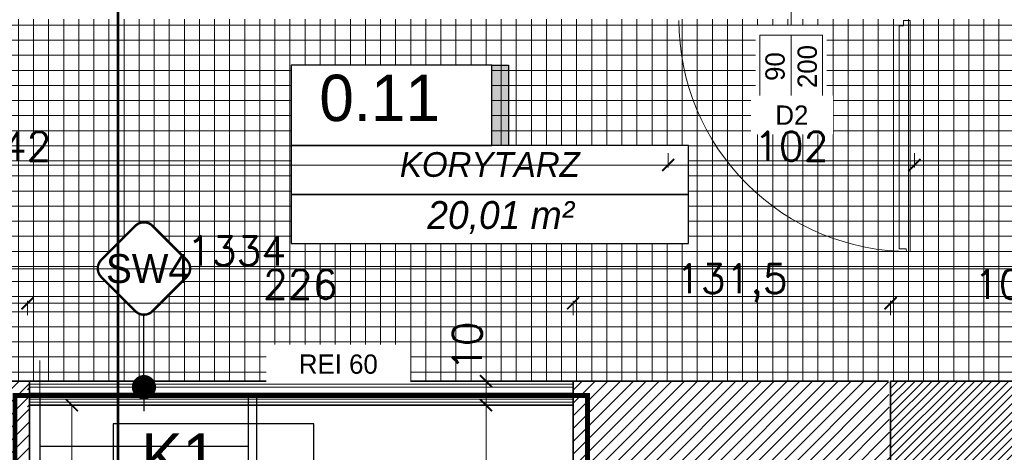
# Model space of a CAD drawing. Header units: millimetres. Extents: x -587 to 358276, y -26688 to 221215.
# Tile 164 of 256: x 10276 to 10683, y 10379 to 10558. Entities that reach past the tile are written whole.
import ezdxf
from ezdxf.lldxf.tags import DXFTag

# ---------------------------------------------------------------- set-up
doc = ezdxf.new("R2010")
doc.units = ezdxf.units.MM
doc.header["$MEASUREMENT"] = 0
doc.linetypes.add('ACAD_ISO10W100', pattern=[18, 12, -3, 0, -3])
for name, color, linetype, lineweight in [('A_istniejące ściany', 7, 'Continuous', 35), ('A_l.wypełnien', 250, 'Continuous', 9), ('A_opisy', 166, 'Continuous', 15), ('A_projektowane sciany', 5, 'Continuous', 35), ('k_wyburzenia widoczne', 252, 'PNEUMATIC2', 30), ('l.wypełnien', 253, 'Continuous', 5), ('Nowe_820-G Rysunki Obrazki_Nr_pióra__1', 7, 'Continuous', 13), ('Nowe_820-G Rysunki Obrazki_Nr_pióra__23', 7, 'Continuous', 15), ('wymiarowanie', 176, 'Continuous', 9)]:
    doc.layers.add(name, color=color, linetype=linetype, lineweight=lineweight)
for name, color, linetype in [('D-opis', 104, 'Continuous'), ('D-opis-elewacja', 104, 'Continuous'), ('D-opis-elewacje', 104, 'Continuous'), ('stolarka', 1, 'Continuous'), ('tabelki opis', 7, 'Continuous')]:
    doc.layers.add(name, color=color, linetype=linetype)
doc.styles.add('styl2', font='simplex.shx')
doc.linetypes.add('BATTING', pattern='A,0.00254,-2.54,[134,ltypeshp.shx,S=2.54,R=0,X=-2.54,Y=0],-5.08,[134,ltypeshp.shx,S=2.54,R=180,X=2.54,Y=0],-2.54', length=10.16254)
tags = doc.linetypes.add('DASH', pattern=[15, 10, -5]).pattern_tags.tags
tags[6:7] = [DXFTag(74, 4), DXFTag(75, 0), DXFTag(340, '0'), DXFTag(46, 0.0), DXFTag(50, 0.0), DXFTag(44, 0.0), DXFTag(45, 0.0)]
tags[4:5] = [DXFTag(74, 4), DXFTag(75, 0), DXFTag(340, '0'), DXFTag(46, 0.0), DXFTag(50, 0.0), DXFTag(44, 0.0), DXFTag(45, 0.0)]
tags = doc.linetypes.add('ICAD_ISO03W100', pattern=[30, 12, -18]).pattern_tags.tags
tags[6:7] = [DXFTag(74, 4), DXFTag(75, 0), DXFTag(340, '0'), DXFTag(46, 1.0), DXFTag(50, 0.0), DXFTag(44, 0.0), DXFTag(45, 0.0)]
tags[4:5] = [DXFTag(74, 4), DXFTag(75, 0), DXFTag(340, '0'), DXFTag(46, 1.0), DXFTag(50, 0.0), DXFTag(44, 0.0), DXFTag(45, 0.0)]
doc.linetypes.add('PNEUMATIC2', pattern='A,0.5,-0.25,["//",Standard,S=0.2,R=0,X=-0.1,Y=-0.1],-0.25', length=1)
doc.dimstyles.new('Skala 1-50', dxfattribs={"dimtxt": 12, "dimasz": 5, "dimexe": 1, "dimexo": 1, "dimgap": 1.5, "dimtad": 1, "dimdec": 1, "dimrnd": 0.5, "dimtxsty": 'styl2', "dimblk": 'ARCHTICK', "dimcen": 5, "dimadec": 0, "dimazin": 0, "dimtfac": 1, "dimtdec": 1, "dimtmove": 1, "dimatfit": 3, "dimldrblk": 'ARCHTICK', "dimfxl": 5, "dimfxlon": 1, "dimlwd": -1, "dimlwe": -1, "dimarcsym": 0})
pattern_1 = [(45, (0, 6.0705), (-1.76776695, 1.76776695), [])]

# ---------------------------------------------------------------- blocks, each defined once
blk = doc.blocks.new('_ArchTick')
at = {"color": 0, "linetype": 'ByBlock', "const_width": 0.15}
blk.add_lwpolyline([(-0.5, -0.5), (0.5, 0.5)], dxfattribs=at)
blk = doc.blocks.new('*D3725')
at = {"layer": 'Defpoints', "color": 0}
for p in [(9748.23, 10476.62), (11082.39, 10478.89), (11082.39, 10455.14)]:
    blk.add_point(p, dxfattribs=at)
at = {"layer": 'wymiarowanie', "color": 0}
for p, q in [((9748.23, 10460.14), (9748.23, 10454.14)), ((11082.39, 10460.14), (11082.39, 10454.14)), ((9748.23, 10455.14), (11082.39, 10455.14))]:
    blk.add_line(p, q, dxfattribs=at)
at = {"layer": 'wymiarowanie', "color": 0, "xscale": 5, "yscale": 5, "zscale": 5, "rotation": 180}
blk.add_blockref('_ArchTick', (9748.23, 10455.14), dxfattribs=at)
at = {"layer": 'wymiarowanie', "color": 0, "xscale": 5, "yscale": 5, "zscale": 5}
blk.add_blockref('_ArchTick', (11082.39, 10455.14), dxfattribs=at)
at = {"layer": 'wymiarowanie', "color": 0, "insert": (10365.34, 10462.53), "char_height": 12, "attachment_point": 5, "style": 'styl2'}
blk.add_mtext('1334', dxfattribs=at)
blk = doc.blocks.new('*D3829')
at = {"layer": 'Defpoints', "color": 0}
for p in [(10303.42, 10398.59), (10297.14, 10315.32), (10303.42, 10315.32)]:
    blk.add_point(p, dxfattribs=at)
at = {"layer": 'wymiarowanie', "color": 0}
for p, q in [((10302.14, 10398.59), (10296.14, 10398.59)), ((10297.14, 10398.59), (10297.14, 10315.32)), ((10302.14, 10315.32), (10296.14, 10315.32))]:
    blk.add_line(p, q, dxfattribs=at)
at = {"layer": 'wymiarowanie', "color": 0, "xscale": 5, "yscale": 5, "zscale": 5}
for p, rotation in [((10297.14, 10398.59), 90), ((10297.14, 10315.32), 270)]:
    blk.add_blockref('_ArchTick', p, dxfattribs=dict(at, rotation=rotation))
at = {"layer": 'wymiarowanie', "color": 0, "insert": (10288.79, 10356.96), "char_height": 12, "attachment_point": 5, "rotation": 90, "style": 'styl2'}
blk.add_mtext('83,5', dxfattribs=at)
blk = doc.blocks.new('*D3833')
at = {"layer": 'Defpoints', "color": 0}
for p in [(10468.72, 10398.59), (10504.8, 10398.59), (10494.8, 10265.82)]:
    blk.add_point(p, dxfattribs=at)
at = {"layer": 'wymiarowanie', "color": 0}
for p, q in [((10473.72, 10398.59), (10467.72, 10398.59)), ((10468.72, 10265.82), (10468.72, 10398.59)), ((10473.72, 10265.82), (10467.72, 10265.82))]:
    blk.add_line(p, q, dxfattribs=at)
at = {"layer": 'wymiarowanie', "color": 0, "xscale": 5, "yscale": 5, "zscale": 5}
for p, rotation in [((10468.72, 10398.59), 90), ((10468.72, 10265.82), 270)]:
    blk.add_blockref('_ArchTick', p, dxfattribs=dict(at, rotation=rotation))
at = {"layer": 'wymiarowanie', "color": 0, "insert": (10460.92, 10329.16), "char_height": 12, "attachment_point": 5, "rotation": 90, "style": 'styl2'}
blk.add_mtext('133', dxfattribs=at)
blk = doc.blocks.new('*D3834')
at = {"layer": 'Defpoints', "color": 0}
for p in [(10468.72, 10408.59), (10504.8, 10408.59), (10504.8, 10398.59)]:
    blk.add_point(p, dxfattribs=at)
at = {"layer": 'wymiarowanie', "color": 0}
for p, q in [((10468.72, 10408.59), (10468.72, 10432.35)), ((10473.72, 10408.59), (10467.72, 10408.59)), ((10468.72, 10398.59), (10468.72, 10408.59)), ((10473.72, 10398.59), (10467.72, 10398.59))]:
    blk.add_line(p, q, dxfattribs=at)
at = {"layer": 'wymiarowanie', "color": 0, "xscale": 5, "yscale": 5, "zscale": 5}
for p, rotation in [((10468.72, 10408.59), 90), ((10468.72, 10398.59), 270)]:
    blk.add_blockref('_ArchTick', p, dxfattribs=dict(at, rotation=rotation))
at = {"layer": 'wymiarowanie', "color": 0, "insert": (10460.92, 10423.04), "char_height": 12, "attachment_point": 5, "rotation": 90, "style": 'styl2'}
blk.add_mtext('10', dxfattribs=at)
blk = doc.blocks.new('*D3908')
at = {"layer": 'Defpoints', "color": 0}
for p in [(10544.19, 10541.53), (10002.23, 10535.53), (10544.19, 10498.08)]:
    blk.add_point(p, dxfattribs=at)
at = {"layer": 'wymiarowanie', "color": 0}
for p, q in [((10002.23, 10503.08), (10002.23, 10497.08)), ((10544.19, 10503.08), (10544.19, 10497.08)), ((10002.23, 10498.08), (10544.19, 10498.08))]:
    blk.add_line(p, q, dxfattribs=at)
at = {"layer": 'wymiarowanie', "color": 0, "xscale": 5, "yscale": 5, "zscale": 5, "rotation": 180}
blk.add_blockref('_ArchTick', (10002.23, 10498.08), dxfattribs=at)
at = {"layer": 'wymiarowanie', "color": 0, "xscale": 5, "yscale": 5, "zscale": 5}
blk.add_blockref('_ArchTick', (10544.19, 10498.08), dxfattribs=at)
at = {"layer": 'wymiarowanie', "color": 0, "insert": (10273.21, 10505.88), "char_height": 12, "attachment_point": 5, "style": 'styl2'}
blk.add_mtext('542', dxfattribs=at)
blk = doc.blocks.new('*D3909')
at = {"layer": 'Defpoints', "color": 0}
for p in [(10544.19, 10541.53), (10646.19, 10541.53), (10646.19, 10498.08)]:
    blk.add_point(p, dxfattribs=at)
at = {"layer": 'wymiarowanie', "color": 0}
for p, q in [((10544.19, 10503.08), (10544.19, 10497.08)), ((10646.19, 10503.08), (10646.19, 10497.08)), ((10544.19, 10498.08), (10646.19, 10498.08))]:
    blk.add_line(p, q, dxfattribs=at)
at = {"layer": 'wymiarowanie', "color": 0, "xscale": 5, "yscale": 5, "zscale": 5, "rotation": 180}
blk.add_blockref('_ArchTick', (10544.19, 10498.08), dxfattribs=at)
at = {"layer": 'wymiarowanie', "color": 0, "xscale": 5, "yscale": 5, "zscale": 5}
blk.add_blockref('_ArchTick', (10646.19, 10498.08), dxfattribs=at)
at = {"layer": 'wymiarowanie', "color": 0, "insert": (10595.19, 10505.88), "char_height": 12, "attachment_point": 5, "style": 'styl2'}
blk.add_mtext('102', dxfattribs=at)
blk = doc.blocks.new('*D3910')
at = {"layer": 'Defpoints', "color": 0}
for p in [(10646.19, 10541.53), (11082.39, 10535.59), (11082.39, 10498.08)]:
    blk.add_point(p, dxfattribs=at)
at = {"layer": 'wymiarowanie', "color": 0}
for p, q in [((10646.19, 10503.08), (10646.19, 10497.08)), ((11082.39, 10503.08), (11082.39, 10497.08)), ((10646.19, 10498.08), (11082.39, 10498.08))]:
    blk.add_line(p, q, dxfattribs=at)
at = {"layer": 'wymiarowanie', "color": 0, "xscale": 5, "yscale": 5, "zscale": 5, "rotation": 180}
blk.add_blockref('_ArchTick', (10646.19, 10498.08), dxfattribs=at)
at = {"layer": 'wymiarowanie', "color": 0, "xscale": 5, "yscale": 5, "zscale": 5}
blk.add_blockref('_ArchTick', (11082.39, 10498.08), dxfattribs=at)
at = {"layer": 'wymiarowanie', "color": 0, "insert": (10927.51, 10505.88), "char_height": 12, "attachment_point": 5, "style": 'styl2'}
blk.add_mtext('436', dxfattribs=at)
blk = doc.blocks.new('*D3931')
at = {"layer": 'Defpoints', "color": 0}
for p in [(10278.74, 10440.84), (10179.68, 10408.59), (10278.74, 10408.59)]:
    blk.add_point(p, dxfattribs=at)
at = {"layer": 'wymiarowanie', "color": 0}
for p, q in [((10179.68, 10435.84), (10179.68, 10441.84)), ((10179.68, 10440.84), (10278.74, 10440.84)), ((10278.74, 10435.84), (10278.74, 10441.84))]:
    blk.add_line(p, q, dxfattribs=at)
at = {"layer": 'wymiarowanie', "color": 0, "xscale": 5, "yscale": 5, "zscale": 5, "rotation": 180}
blk.add_blockref('_ArchTick', (10179.68, 10440.84), dxfattribs=at)
at = {"layer": 'wymiarowanie', "color": 0, "xscale": 5, "yscale": 5, "zscale": 5}
blk.add_blockref('_ArchTick', (10278.74, 10440.84), dxfattribs=at)
at = {"layer": 'wymiarowanie', "color": 0, "insert": (10229.21, 10448.64), "char_height": 12, "attachment_point": 5, "style": 'styl2'}
blk.add_mtext('99', dxfattribs=at)
blk = doc.blocks.new('*D3932')
at = {"layer": 'Defpoints', "color": 0}
for p in [(10504.8, 10440.84), (10278.74, 10408.59), (10504.8, 10408.59)]:
    blk.add_point(p, dxfattribs=at)
at = {"layer": 'wymiarowanie', "color": 0}
for p, q in [((10278.74, 10435.84), (10278.74, 10441.84)), ((10278.74, 10440.84), (10504.8, 10440.84)), ((10504.8, 10435.84), (10504.8, 10441.84))]:
    blk.add_line(p, q, dxfattribs=at)
at = {"layer": 'wymiarowanie', "color": 0, "xscale": 5, "yscale": 5, "zscale": 5, "rotation": 180}
blk.add_blockref('_ArchTick', (10278.74, 10440.84), dxfattribs=at)
at = {"layer": 'wymiarowanie', "color": 0, "xscale": 5, "yscale": 5, "zscale": 5}
blk.add_blockref('_ArchTick', (10504.8, 10440.84), dxfattribs=at)
at = {"layer": 'wymiarowanie', "color": 0, "insert": (10391.77, 10448.64), "char_height": 12, "attachment_point": 5, "style": 'styl2'}
blk.add_mtext('226', dxfattribs=at)
blk = doc.blocks.new('*D3933')
at = {"layer": 'Defpoints', "color": 0}
for p in [(10636.35, 10440.84), (10504.8, 10408.59), (10636.35, 10408.59)]:
    blk.add_point(p, dxfattribs=at)
at = {"layer": 'wymiarowanie', "color": 0}
for p, q in [((10504.8, 10435.84), (10504.8, 10441.84)), ((10504.8, 10440.84), (10636.35, 10440.84)), ((10636.35, 10435.84), (10636.35, 10441.84))]:
    blk.add_line(p, q, dxfattribs=at)
at = {"layer": 'wymiarowanie', "color": 0, "xscale": 5, "yscale": 5, "zscale": 5, "rotation": 180}
blk.add_blockref('_ArchTick', (10504.8, 10440.84), dxfattribs=at)
at = {"layer": 'wymiarowanie', "color": 0, "xscale": 5, "yscale": 5, "zscale": 5}
blk.add_blockref('_ArchTick', (10636.35, 10440.84), dxfattribs=at)
at = {"layer": 'wymiarowanie', "color": 0, "insert": (10570.58, 10449.19), "char_height": 12, "attachment_point": 5, "style": 'styl2'}
blk.add_mtext('131,5', dxfattribs=at)
blk = doc.blocks.new('*D3934')
at = {"layer": 'Defpoints', "color": 0}
for p in [(10736.26, 10440.84), (10636.35, 10408.59), (10736.26, 10408.59)]:
    blk.add_point(p, dxfattribs=at)
at = {"layer": 'wymiarowanie', "color": 0}
for p, q in [((10636.35, 10435.84), (10636.35, 10441.84)), ((10636.35, 10440.84), (10736.26, 10440.84)), ((10736.26, 10435.84), (10736.26, 10441.84))]:
    blk.add_line(p, q, dxfattribs=at)
at = {"layer": 'wymiarowanie', "color": 0, "xscale": 5, "yscale": 5, "zscale": 5, "rotation": 180}
blk.add_blockref('_ArchTick', (10636.35, 10440.84), dxfattribs=at)
at = {"layer": 'wymiarowanie', "color": 0, "xscale": 5, "yscale": 5, "zscale": 5}
blk.add_blockref('_ArchTick', (10736.26, 10440.84), dxfattribs=at)
at = {"layer": 'wymiarowanie', "color": 0, "insert": (10686.31, 10448.64), "char_height": 12, "attachment_point": 5, "style": 'styl2'}
blk.add_mtext('100', dxfattribs=at)
blk = doc.blocks.new('*D4076')
at = {"layer": 'Defpoints', "color": 0}
for p in [(10280.43, 10570.59), (10241.04, 10558.59), (10270.21, 10558.59)]:
    blk.add_point(p, dxfattribs=at)
at = {"layer": 'wymiarowanie', "color": 0}
for p, q in [((10246.04, 10570.59), (10240.04, 10570.59)), ((10241.04, 10570.59), (10241.04, 10558.59)), ((10246.04, 10558.59), (10240.04, 10558.59))]:
    blk.add_line(p, q, dxfattribs=at)
at = {"layer": 'wymiarowanie', "color": 0, "xscale": 5, "yscale": 5, "zscale": 5}
for p, rotation in [((10241.04, 10570.59), 90), ((10241.04, 10558.59), 270)]:
    blk.add_blockref('_ArchTick', p, dxfattribs=dict(at, rotation=rotation))
at = {"layer": 'wymiarowanie', "color": 0, "insert": (10233.39, 10548.4), "char_height": 12, "attachment_point": 5, "rotation": 90, "style": 'styl2'}
blk.add_mtext('12', dxfattribs=at)
blk = doc.blocks.new('_Dot')
at = {"color": 0, "linetype": 'ByBlock', "lineweight": -2}
blk.add_line((-0.5, 0), (-1, 0), dxfattribs=at)
at = {"color": 0, "linetype": 'ByBlock', "const_width": 0.5}
blk.add_lwpolyline([(-0.25, 0, 1), (0.25, 0, 1)], format="xyb", close=True, dxfattribs=at)

msp = doc.modelspace()

# ---------------------------------------------------------------- hatches: boundary and pattern name
at = {"layer": 'l.wypełnien'}
h = msp.add_hatch(dxfattribs=at)
h.set_pattern_fill('ANSI37', color=254, scale=50, angle=45, style=0)
h.set_pattern_definition([(90, (0, 6.0705), (-6.25, 4e-16), []), (180, (0, 6.0705), (-8e-16, -6.25), [])])
h.paths.add_polyline_path([(11082.39, 10408.71), (9748.23, 10408.71), (9748.23, 10558.59), (11082.39, 10558.59)])
h.paths.add_polyline_path([(10967.23, 10460.22), (10802.49, 10460.22), (10802.49, 10439.95), (10967.23, 10439.95)], flags=16)
h.paths.add_polyline_path([(10967.23, 10480.5), (10885.65, 10480.5), (10802.49, 10480.5), (10802.49, 10460.22), (10967.23, 10460.22)], flags=16)
h.paths.add_polyline_path([(10552.67, 10506.2), (10471.1, 10506.2), (10387.94, 10506.2), (10387.94, 10485.93), (10552.67, 10485.93)], flags=16)
h.paths.add_polyline_path([(10552.67, 10485.93), (10387.94, 10485.93), (10387.94, 10465.65), (10552.67, 10465.65)], flags=16)
h.paths.add_polyline_path([(10885.65, 10513.76), (10802.49, 10513.76), (10802.49, 10480.5), (10885.65, 10480.5)], flags=16)
h.paths.add_polyline_path([(10471.1, 10539.47), (10387.94, 10539.47), (10387.94, 10506.2), (10471.1, 10506.2)], flags=16)
h.paths.add_polyline_path([(10137.67, 10524.15, 0.414214), (10130.59, 10524.15), (10116.45, 10510, 0.414214), (10116.45, 10502.93), (10130.59, 10488.79, 0.414214), (10137.67, 10488.79), (10151.81, 10502.93, 0.414214), (10151.81, 10510)], flags=16)
h.paths.add_polyline_path([(10330.53, 10472.91, 0.414214), (10323.46, 10472.91), (10309.32, 10458.77, 0.414214), (10309.32, 10451.7), (10323.46, 10437.56, 0.414214), (10330.53, 10437.56), (10344.68, 10451.7, 0.414214), (10344.68, 10458.77)], flags=16)
h.paths.add_polyline_path([(11080.91, 10486.09), (11047.58, 10486.09), (11047.58, 10473.09), (11080.91, 10473.09)], flags=16)
h.paths.add_polyline_path([(11080.91, 10499.09), (11047.58, 10499.09), (11047.58, 10486.09), (11080.91, 10486.09)], flags=16)
h.paths.add_polyline_path([(9951.23, 10551.89), (9938.23, 10551.89), (9938.23, 10525.89), (9951.23, 10525.89)], flags=16)
h.paths.add_polyline_path([(9964.23, 10551.89), (9951.23, 10551.89), (9951.23, 10525.89), (9964.23, 10525.89)], flags=16)
h.paths.add_polyline_path([(10608.19, 10551.89), (10595.19, 10551.89), (10595.19, 10525.89), (10608.19, 10525.89)], flags=16)
h.paths.add_polyline_path([(11047.58, 10499.09), (11034.58, 10499.09), (11034.58, 10473.09), (11047.58, 10473.09), (11047.58, 10486.09)], flags=16)
h.paths.add_polyline_path([(9964.23, 10525.89), (9951.23, 10525.89), (9938.23, 10525.89), (9938.23, 10512.89), (9964.23, 10512.89)], flags=16)
h.paths.add_polyline_path([(10608.19, 10525.89), (10595.19, 10525.89), (10582.19, 10525.89), (10582.19, 10512.89), (10608.19, 10512.89)], flags=16)
h.paths.add_polyline_path([(10595.19, 10551.89), (10582.19, 10551.89), (10582.19, 10525.89), (10595.19, 10525.89)], flags=16)
h = msp.add_hatch(dxfattribs=at)
h.set_pattern_fill('ANSI31', color=256, scale=30, style=0)
h.set_pattern_definition([(45, (0, 6.0705), (-2.6516504, 2.6516504), [])])
h.paths.add_polyline_path([(10179.68, 10408.59), (10279.59, 10408.59), (10279.59, 10402.59), (10273.59, 10402.59), (10273.59, 10129.76), (10279.59, 10132.55), (10279.59, 10023.36), (10316.23, 10023.36), (10316.23, 9998.81), (10279.59, 9998.81), (10279.59, 9933.83), (10254.19, 9933.83), (10254.19, 10365.41), (10179.68, 10365.41)])
h.paths.add_polyline_path([(10260.11, 10252.44), (10272.71, 10252.44), (10272.71, 10285.94), (10260.11, 10285.94)], flags=24)
h.paths.add_polyline_path([(10504.8, 10315.91), (10504.8, 10303.91), (10504.8, 10260.82), (10504.8, 10023.36), (10504.8, 9998.81), (10504.8, 9933.83), (10529.35, 9933.83), (10529.35, 10287.41), (10542.35, 10287.41), (10542.35, 10365.41), (10636.35, 10365.41), (10635.51, 10408.59), (10504.8, 10408.59), (10504.8, 10402.59)])
h.paths.add_polyline_path([(10504.8, 10402.59), (10510.8, 10402.59), (10510.8, 10315.91), (10504.8, 10315.91)], flags=16)
h.paths.add_polyline_path([(10504.8, 10398.59), (10504.8, 10315.91), (10510.8, 10315.91), (10510.8, 10402.59), (10504.8, 10402.59)], flags=0)
h.paths.add_polyline_path([(10515.95, 10332.41), (10515.95, 10353.41), (10530.35, 10353.41), (10530.35, 10332.41)], flags=16)
h.paths.add_polyline_path([(10515.95, 10353.41), (10515.95, 10332.41), (10530.35, 10332.41), (10530.35, 10353.41)], flags=0)
h.paths.add_polyline_path([(10515.95, 10303.91), (10515.95, 10299.41), (10530.35, 10299.41), (10530.35, 10320.41), (10515.95, 10320.41), (10515.95, 10315.91)], flags=16)
h.paths.add_polyline_path([(10515.95, 10303.91), (10515.95, 10315.91), (10515.95, 10320.41), (10530.35, 10320.41), (10530.35, 10299.41), (10515.95, 10299.41)], flags=0)
h.paths.add_polyline_path([(10504.8, 10260.82), (10504.8, 10303.91), (10510.8, 10303.91), (10510.8, 10260.82)], flags=16)
h.paths.add_polyline_path([(10510.8, 10260.82), (10510.8, 10303.91), (10504.8, 10303.91), (10504.8, 10265.82), (10504.8, 10260.82)], flags=0)
h.paths.add_polyline_path([(10504.8, 10303.91), (10510.8, 10303.91), (10510.8, 10315.91), (10504.8, 10315.91)], flags=16)
h.paths.add_polyline_path([(10504.8, 10315.91), (10510.8, 10315.91), (10510.8, 10303.91), (10504.8, 10303.91)], flags=0)
h.paths.add_polyline_path([(10510.8, 10315.91), (10515.95, 10315.91), (10515.95, 10303.91), (10510.8, 10303.91)], flags=16)
h.paths.add_polyline_path([(10510.84, 10332.09), (10523.45, 10332.09), (10523.45, 10365.59), (10510.84, 10365.59)], flags=8)
h.paths.add_polyline_path([(10510.84, 10332.09), (10523.45, 10332.09), (10523.45, 10365.59), (10510.84, 10365.59)], flags=8)
h.paths.add_polyline_path([(9506.72, 10365.41), (9506.72, 10408.59), (9858.19, 10408.59), (9858.19, 10365.41)])
h.paths.add_polyline_path([(10000.19, 10365.41), (10089.09, 10365.41), (10089.09, 10408.59), (10000.19, 10408.59)])
h.paths.add_polyline_path([(10273.59, 10129.76), (10273.59, 10402.59), (10279.59, 10402.59), (10279.59, 10365.41), (10279.59, 10132.55)])
h.paths.add_polyline_path([(10372.72, 9998.81), (10372.72, 10023.36), (10316.23, 10023.36), (10316.23, 9998.81)])
h.paths.add_polyline_path([(9858.19, 10365.41), (9858.19, 10408.59), (9878.19, 10408.59), (9878.19, 10365.41)])
h.paths.add_polyline_path([(10000.19, 10365.41), (10000.19, 10408.59), (9980.19, 10408.59), (9980.19, 10365.41)])
h.paths.add_polyline_path([(10279.59, 9913.83), (10279.59, 9933.83), (10254.19, 9933.83), (10254.19, 9913.83)])
h.paths.add_polyline_path([(10529.35, 9913.83), (10529.35, 9933.83), (10504.8, 9933.83), (10504.8, 9913.83)])
h.paths.add_polyline_path([(10494.8, 10023.36), (10494.8, 9998.81), (10504.8, 9998.81), (10504.8, 10023.36)])
h = msp.add_hatch(dxfattribs=at)
h.set_pattern_fill('ANSI31', color=5, scale=20, style=0)
h.set_pattern_definition(pattern_1)
h.paths.add_polyline_path([(10089.09, 10408.59), (10179.68, 10408.59), (10179.68, 10365.41), (10089.09, 10365.41)])
h.paths.add_polyline_path([(10279.59, 10396.59), (10278.74, 10396.59), (10278.74, 10408.59), (10279.59, 10408.59)])
h = msp.add_hatch(dxfattribs=at)
h.set_pattern_fill('ANSI31', color=5, scale=20, style=0)
h.set_pattern_definition(pattern_1)
h.paths.add_polyline_path([(10636.35, 10365.41), (10736.26, 10365.41), (10736.26, 10408.59), (10636.35, 10408.59)])
at = {"layer": 'tabelki opis'}
msp.add_hatch(color=252, dxfattribs=at).paths.add_polyline_path([(10478.06, 10506.2), (10478.06, 10539.47), (10471.1, 10539.47), (10471.1, 10506.2)])

# ---------------------------------------------------------------- linework, layer by layer
at = {"layer": 'A_istniejące ściany', "color": 7}
for points in [[(10279.59, 10408.59), (10179.68, 10408.59)], [(10279.59, 10365.41), (10279.59, 10408.59)], [(10279.59, 10408.59), (10279.59, 10251.96)], [(10504.8, 10408.59), (10504.8, 10023.36)], [(10635.51, 10408.59), (10504.8, 10408.59)]]:
    msp.add_lwpolyline(points, dxfattribs=at)
at = {"layer": 'A_l.wypełnien', "color": 5, "linetype": 'BATTING', "ltscale": 0.25}
msp.add_line((10279.59, 10403.59), (10504.8, 10403.59), dxfattribs=at)
at = {"layer": 'A_l.wypełnien', "color": 5}
for p, q in [((10504.8, 10401.09), (10279.59, 10401.09)), ((10504.8, 10399.84), (10279.59, 10399.84))]:
    msp.add_line(p, q, dxfattribs=at)
at = {"layer": 'A_opisy'}
msp.add_line((10595.19, 10551.18), (10595.19, 10606.18), dxfattribs=at)
at = {"layer": 'A_projektowane sciany', "color": 5}
for p, q in [((10279.59, 10408.59), (10504.8, 10408.59)), ((10279.59, 10398.59), (10504.8, 10398.59))]:
    msp.add_line(p, q, dxfattribs=at)
msp.add_lwpolyline([(10643.65, 10408.59), (10736.26, 10408.59), (10736.26, 10365.41), (10636.35, 10365.41), (10636.35, 10408.59), (10643.65, 10408.59)], dxfattribs=at)
at = {"layer": 'D-opis', "color": 1, "linetype": 'DASH', "lineweight": 0, "ltscale": 2.5, "const_width": 1}
msp.add_lwpolyline([(10316.23, 9438.08), (10316.23, 10983.42)], dxfattribs=at)
at = {"layer": 'D-opis-elewacja', "color": 5}
msp.add_lwpolyline([(10327, 10406.09), (10327, 10416.09), (10327, 10436.09)], dxfattribs=at)
at = {"layer": 'D-opis-elewacje', "color": 5, "const_width": 1}
msp.add_lwpolyline([(10309.32, 10451.7), (10323.46, 10437.56, 0.414214), (10330.53, 10437.56), (10344.68, 10451.7, 0.414214), (10344.68, 10458.77), (10330.53, 10472.91, 0.414214), (10323.46, 10472.91), (10309.32, 10458.77, 0.414214)], format="xyb", close=True, dxfattribs=at)
at = {"layer": 'k_wyburzenia widoczne', "color": 252, "ltscale": 15}
for points in [[(10283.82, 10402.52), (10283.82, 10084.32)], [(10370.18, 10402.52), (10370.18, 10265.82)], [(10373.57, 10402.52), (10373.57, 10265.82)], [(10370.18, 10381.5), (10283.82, 10381.5)]]:
    msp.add_lwpolyline(points, dxfattribs=at)
at = {"layer": 'l.wypełnien', "color": 1, "linetype": 'ACAD_ISO10W100', "const_width": 2}
msp.add_lwpolyline([(10273.59, 10129.76), (10273.59, 10402.59), (10510.8, 10402.59), (10510.8, 10260.82)], dxfattribs=at)
at = {"layer": 'Nowe_820-G Rysunki Obrazki_Nr_pióra__1', "color": 7, "linetype": 'Continuous', "lineweight": 13}
for points in [[(10283.82, 10417.06), (10283.82, 10401.82)], [(10273.66, 10408.59), (10283.82, 10408.59)], [(10374.41, 10408.59), (10279.59, 10408.59)], [(10299.06, 10408.59), (10279.59, 10408.59)], [(10279.59, 10408.59), (10283.82, 10408.59)], [(10280.43, 10408.59), (10283.82, 10408.59)], [(10280.43, 10408.59), (10283.82, 10408.59)], [(10280.43, 10408.59), (10283.82, 10408.59)], [(10280.43, 10408.59), (10283.82, 10408.59)], [(10338.85, 10408.59), (10315.15, 10408.59)], [(10374.41, 10408.59), (10354.94, 10408.59)], [(10370.18, 10408.59), (10373.57, 10408.59)], [(10370.18, 10408.59), (10373.57, 10408.59)], [(10370.18, 10408.59), (10373.57, 10408.59)], [(10370.18, 10408.59), (10373.57, 10408.59)], [(10370.18, 10408.59), (10373.57, 10408.59)], [(10283.82, 10385.73), (10283.82, 10369.65)], [(10279.59, 10381.5), (10279.59, 10354.41)]]:
    msp.add_lwpolyline(points, dxfattribs=at)
at = {"layer": 'Nowe_820-G Rysunki Obrazki_Nr_pióra__23', "color": 7, "linetype": 'Continuous', "lineweight": 15}
msp.add_lwpolyline([(10636.35, 10365.41), (10636.35, 10408.59)], dxfattribs=at)
at = {"layer": 'stolarka', "color": 5, "lineweight": 9}
msp.add_lwpolyline([(10641.66, 10558.02), (10644.44, 10558.02), (10644.44, 10462.25), (10642.94, 10462.26), (10642.76, 10463.41), (10639.92, 10463.41), (10639.92, 10555.72), (10641.66, 10555.72), (10641.66, 10558.02)], dxfattribs=at)
at = {"layer": 'stolarka', "color": 5, "linetype": 'ICAD_ISO03W100', "lineweight": 13, "ltscale": 0.3}
msp.add_arc((10644.44, 10558.02), 95.77, 180.0003, 270.0531, dxfattribs=at)
at = {"layer": 'tabelki opis', "color": 7}
for points in [[(10471.1, 10539.47), (10387.94, 10539.47), (10387.94, 10506.2), (10471.1, 10506.2), (10471.1, 10539.47)], [(10387.94, 10485.93), (10552.67, 10485.93), (10552.67, 10506.2), (10387.94, 10506.2), (10387.94, 10485.93)], [(10387.94, 10465.65), (10552.67, 10465.65), (10552.67, 10485.93), (10387.94, 10485.93), (10387.94, 10465.65)], [(10397.38, 10390.84), (10314.22, 10390.84), (10314.22, 10357.58), (10397.38, 10357.58), (10397.38, 10390.84)]]:
    msp.add_lwpolyline(points, dxfattribs=at)
at = {"layer": 'tabelki opis'}
msp.add_lwpolyline([(10478.06, 10506.2), (10471.1, 10506.2), (10471.1, 10539.47), (10478.06, 10539.47)], close=True, dxfattribs=at)

# ---------------------------------------------------------------- block references
at = {"layer": 'D-opis-elewacja', "color": 5, "xscale": -10, "yscale": 10, "zscale": 10, "rotation": -90.00000000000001}
msp.add_blockref('_Dot', (10327, 10406.09), dxfattribs=at)

# ---------------------------------------------------------------- texts
at = {"layer": 'tabelki opis', "color": 7, "attachment_point": 1}
for s, insert, char_height, width in [('{\\fCentury Gothic|b0|i0|c238|p34;0.11}', (10399.67, 10535.51), 19.2, 56.7), ('\\pxqc;{\\fCentury Gothic|b0|i1|c238|p34;KORYTARZ}', (10387.94, 10503.44), 10.24, 164.736), ('{\\fCentury Gothic|b0|i1|c238|p34;20,01 m²}', (10444.4, 10483.16), 11.52, 68.7387), ('{\\fCentury Gothic|b0|i0|c238|p34;K1}', (10325.85, 10386.89), 19.2, 56.7)]:
    msp.add_mtext(s, dxfattribs=dict(at, insert=insert, char_height=char_height, width=width))
at = {"layer": 'wymiarowanie', "color": 5, "insert": (10311.27, 10461.2), "char_height": 12, "width": 36.658, "attachment_point": 1}
msp.add_mtext('{\\fCentury Gothic|b0|i0|c238|p0;SW4}', dxfattribs=at)

# ---------------------------------------------------------------- dimensions: what is measured, and where the dimension line sits
at = {"layer": 'wymiarowanie'}
for base, p1, p2, picture, middle in [((10241.04, 10558.59), (10280.43, 10570.59), (10270.21, 10558.59), '*D4076', (10241.04, 10548.4)), ((10468.72, 10408.59), (10504.8, 10398.59), (10504.8, 10408.59), '*D3834', (10466.46, 10423.04)), ((10468.72, 10398.59), (10494.8, 10265.82), (10504.8, 10398.59), '*D3833', (10468.72, 10329.16))]:
    dim = msp.add_linear_dim(base=base, p1=p1, p2=p2, angle=90, dimstyle='Skala 1-50', dxfattribs=at)
    dim.commit()
    dim.dimension.update_dxf_attribs({"geometry": picture, "text_midpoint": middle, "dimtype": 160})
for base, p1, p2, picture, middle in [((10544.19, 10498.08), (10002.23, 10535.53), (10544.19, 10541.53), '*D3908', (10273.21, 10505.88)), ((10278.74, 10440.84), (10179.68, 10408.59), (10278.74, 10408.59), '*D3931', (10229.21, 10448.64)), ((10636.3521, 10440.8374), (10504.7988, 10408.5934), (10636.3521, 10408.5934), '*D3933', (10570.5755, 10449.1899)), ((10736.26, 10440.84), (10636.35, 10408.59), (10736.26, 10408.59), '*D3934', (10686.31, 10448.64))]:
    dim = msp.add_linear_dim(base=base, p1=p1, p2=p2, dimstyle='Skala 1-50', dxfattribs=at)
    dim.commit()
    dim.dimension.update_dxf_attribs({"geometry": picture, "text_midpoint": middle})
for base, p1, p2, picture, middle in [((11082.39, 10498.08), (10646.19, 10541.53), (11082.39, 10535.59), '*D3910', (10927.51, 10498.08)), ((11082.39, 10455.14), (9748.23, 10476.62), (11082.39, 10478.89), '*D3725', (10365.34, 10454.73))]:
    dim = msp.add_linear_dim(base=base, p1=p1, p2=p2, dimstyle='Skala 1-50', dxfattribs=at)
    dim.commit()
    dim.dimension.update_dxf_attribs({"geometry": picture, "text_midpoint": middle, "dimtype": 160})
dim = msp.add_linear_dim(base=(10297.14, 10315.32), p1=(10303.42, 10398.59), p2=(10303.42, 10315.32), angle=90, dimstyle='Skala 1-50', dxfattribs=at)
dim.commit()
dim.dimension.update_dxf_attribs({"geometry": '*D3829', "text_midpoint": (10288.79, 10356.96)})

# ---------------------------------------------------------------- next in the draw order: texts
at = {"layer": 'A_opisy', "ltscale": 0.3, "insert": (10595.19, 10538.89), "char_height": 8, "width": 26, "attachment_point": 5, "rotation": 90, "bg_fill": 2}
msp.add_mtext('\\pxqc;{\\fCentury Gothic|b0|i0|c238|p0;90\\P200}', dxfattribs=at)
at = {"layer": 'A_opisy', "color": 1, "ltscale": 0.3, "insert": (10407.53, 10415.57), "char_height": 8, "width": 51.6427, "attachment_point": 5, "bg_fill": 2}
msp.add_mtext('\\pxqc;{\\fCentury Gothic|b0|i0|c238|p0;REI 60}', dxfattribs=at)

# ---------------------------------------------------------------- next in the draw order: linework, layer by layer
at = {"layer": 'A_l.wypełnien', "color": 5}
for p, q in [((10504.8, 10407.34), (10279.59, 10407.34)), ((10504.8, 10406.09), (10279.59, 10406.09))]:
    msp.add_line(p, q, dxfattribs=at)
at = {"layer": 'A_opisy', "ltscale": 0.3}
for points in [[(10595.19, 10551.89), (10595.19, 10525.89), (10582.19, 10525.89), (10582.19, 10551.89)], [(10608.19, 10551.89), (10608.19, 10525.89), (10595.19, 10525.89), (10595.19, 10551.89)]]:
    msp.add_lwpolyline(points, close=True, dxfattribs=at)
at = {"layer": 'A_opisy', "lineweight": 30, "ltscale": 0.3}
msp.add_lwpolyline([(10582.19, 10525.89), (10608.19, 10525.89), (10608.19, 10512.89), (10582.19, 10512.89)], close=True, dxfattribs=at)

# ---------------------------------------------------------------- next in the draw order: dimensions: what is measured, and where the dimension line sits
at = {"layer": 'wymiarowanie'}
dim = msp.add_linear_dim(base=(10504.8, 10440.84), p1=(10278.74, 10408.59), p2=(10504.8, 10408.59), dimstyle='Skala 1-50', dxfattribs=at)
dim.commit()
dim.dimension.update_dxf_attribs({"geometry": '*D3932', "text_midpoint": (10391.77, 10448.64)})

# ---------------------------------------------------------------- next in the draw order: texts
at = {"layer": 'A_opisy', "ltscale": 0.3, "insert": (10595.45, 10518.77), "char_height": 8, "width": 26, "attachment_point": 5, "bg_fill": 2}
msp.add_mtext('\\pxqc;{\\fCentury Gothic|b0|i0|c238|p0;D2}', dxfattribs=at)

# ---------------------------------------------------------------- next in the draw order: dimensions: what is measured, and where the dimension line sits
at = {"layer": 'wymiarowanie'}
dim = msp.add_linear_dim(base=(10646.19, 10498.08), p1=(10544.19, 10541.53), p2=(10646.19, 10541.53), dimstyle='Skala 1-50', dxfattribs=at)
dim.commit()
dim.dimension.update_dxf_attribs({"geometry": '*D3909', "text_midpoint": (10595.19, 10505.88)})

doc.saveas('drawing.dxf')
